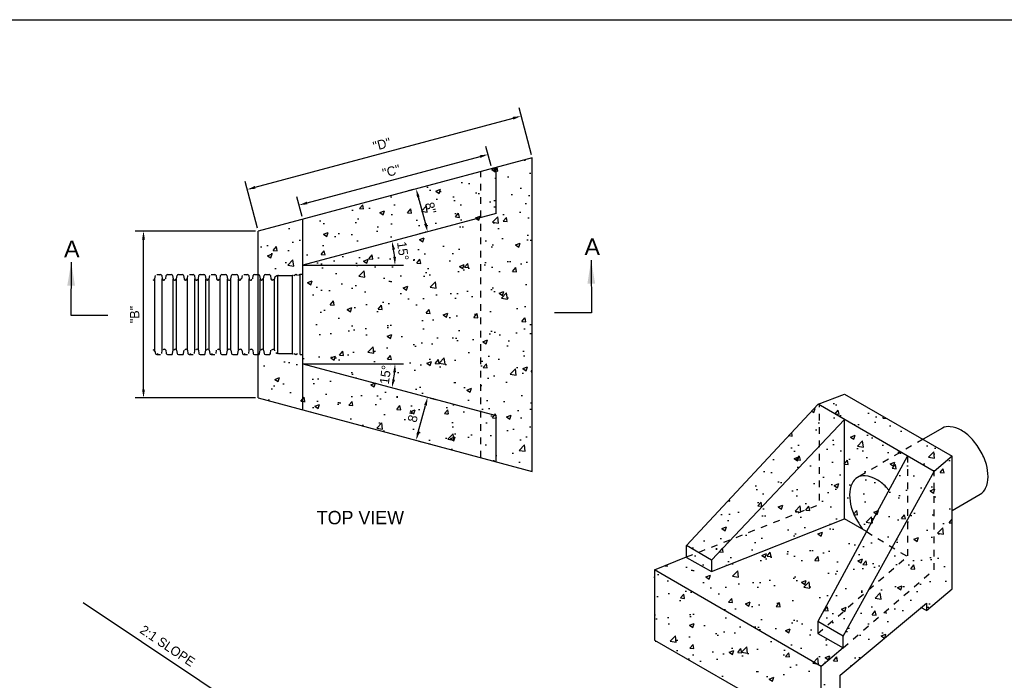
# Model space of a CAD drawing. Header units: feet. Extents: x 6 to 310, y -41 to 128.
# Tile 7 of 48: x 158 to 173, y 14 to 24. Entities that reach past the tile are written whole.
import ezdxf

# ---------------------------------------------------------------- set-up
doc = ezdxf.new("R2010")
doc.units = ezdxf.units.FT
doc.header["$MEASUREMENT"] = 0
doc.linetypes.add('F', pattern=[0.15, 0.1, -0.05])
doc.layers.add('COLUMNS', color=6, linetype='Continuous', plot=False)
for name, color, linetype in [('D-HATCH-PATT', 247, 'Continuous'), ('D-TEXT', 9, 'Continuous'), ('D-TITLE_SUB', 6, 'Continuous'), ('DETAIL', 1, 'Continuous'), ('P-HATCH', 247, 'Continuous')]:
    doc.layers.add(name, color=color, linetype=linetype)
doc.styles.add('Slanted-Normal', font='font31.shx', dxfattribs={"height": 0.14})
doc.styles.get("Standard").update_dxf_attribs({"font": 'ARIAL_0.TTF'})
doc.dimstyles.new('COEC', dxfattribs={"dimscale": 13.9, "dimtxt": 0.18, "dimasz": 0.18, "dimexe": 0.18, "dimexo": 0.0625, "dimgap": 0.09, "dimtad": 1, "dimzin": 0, "dimdsep": 46, "dimtxsty": 'Standard', "dimcen": 0.09, "dimclrd": 256, "dimclre": 256, "dimclrt": 256, "dimaunit": 1, "dimadec": 4, "dimazin": 0, "dimtfac": 1, "dimtofl": 0, "dimtmove": 0, "dimatfit": 3, "dimfxl": 1, "dimtolj": 1, "dimtzin": 0, "dimlwd": -1, "dimlwe": -1, "dimarcsym": 0})
doc.dimstyles.get("Standard").update_dxf_attribs({"dimtxt": 0.18, "dimasz": 0.18, "dimexe": 0.18, "dimexo": 0.0625, "dimgap": 0.09, "dimtad": 0, "dimtih": 1, "dimtoh": 1, "dimdec": 4, "dimzin": 0, "dimdsep": 46, "dimtxsty": 'Standard', "dimcen": 0.09, "dimadec": 0, "dimazin": 0, "dimtfac": 1, "dimtdec": 4, "dimtofl": 0, "dimtmove": 0, "dimatfit": 3, "dimfxl": 1, "dimtolj": 1, "dimtzin": 0, "dimarcsym": 0})

# ---------------------------------------------------------------- blocks, each defined once
blk = doc.blocks.new('*D21')
at = {"layer": 'D-TEXT', "color": 0, "linetype": 'Continuous', "lineweight": -2, "transparency": 16777216}
for p, q in [((165.214, 22.187), (165.136, 22.477)), ((162.457, 21.629), (165.047, 22.323)), ((162.381, 21.428), (162.303, 21.718))]:
    blk.add_line(p, q, dxfattribs=at)
at = {"layer": 'D-TEXT', "color": 0, "linetype": 'Continuous', "transparency": 16777216}
for points in [[(165.042, 22.343), (165.052, 22.303), (165.169, 22.356)], [(162.452, 21.649), (162.462, 21.609), (162.335, 21.596)]]:
    blk.add_solid(points, dxfattribs=at)
at = {"layer": 'Defpoints', "color": 0, "linetype": 'Continuous', "transparency": 16777216}
for p in [(165.169, 22.356), (165.225, 22.144), (162.392, 21.385)]:
    blk.add_point(p, dxfattribs=at)
at = {"layer": 'D-TEXT', "color": 0, "linetype": 'Continuous', "transparency": 16777216, "insert": (163.718, 22.104), "char_height": 0.14, "attachment_point": 5, "rotation": 15, "style": 'Slanted-Normal'}
blk.add_mtext('\\A1;"C" ', dxfattribs=at)
blk = doc.blocks.new('*D22')
at = {"layer": 'D-TEXT', "color": 0, "linetype": 'Continuous', "lineweight": -2, "transparency": 16777216}
for p, q in [((165.819, 22.349), (165.631, 23.052)), ((161.68, 21.863), (165.542, 22.897)), ((161.714, 21.249), (161.526, 21.952))]:
    blk.add_line(p, q, dxfattribs=at)
at = {"layer": 'D-TEXT', "color": 0, "linetype": 'Continuous', "transparency": 16777216}
for points in [[(165.536, 22.918), (165.547, 22.877), (165.663, 22.93)], [(161.674, 21.883), (161.685, 21.842), (161.558, 21.83)]]:
    blk.add_solid(points, dxfattribs=at)
at = {"layer": 'Defpoints', "color": 0, "linetype": 'Continuous', "transparency": 16777216}
for p in [(165.663, 22.93), (165.83, 22.307), (161.725, 21.207)]:
    blk.add_point(p, dxfattribs=at)
at = {"layer": 'D-TEXT', "color": 0, "linetype": 'Continuous', "transparency": 16777216, "insert": (163.576, 22.508), "char_height": 0.14, "attachment_point": 5, "rotation": 15, "style": 'Slanted-Normal'}
blk.add_mtext('\\A1;"D"', dxfattribs=at)
blk = doc.blocks.new('*D23')
at = {"layer": 'D-TEXT', "color": 0, "linetype": 'Continuous', "lineweight": -2, "transparency": 16777216}
for p, q in [((161.681, 21.207), (159.879, 21.207)), ((160.005, 18.833), (160.005, 21.081)), ((161.681, 18.707), (159.879, 18.707))]:
    blk.add_line(p, q, dxfattribs=at)
at = {"layer": 'D-TEXT', "color": 0, "linetype": 'Continuous', "transparency": 16777216}
for points in [[(159.984, 21.081), (160.026, 21.081), (160.005, 21.207)], [(159.984, 18.833), (160.026, 18.833), (160.005, 18.707)]]:
    blk.add_solid(points, dxfattribs=at)
at = {"layer": 'Defpoints', "color": 0, "linetype": 'Continuous', "transparency": 16777216}
for p in [(160.005, 21.207), (161.725, 21.207), (161.725, 18.707)]:
    blk.add_point(p, dxfattribs=at)
at = {"layer": 'D-TEXT', "color": 0, "linetype": 'Continuous', "transparency": 16777216, "insert": (159.872, 19.957), "char_height": 0.14, "attachment_point": 5, "rotation": 90, "style": 'Slanted-Normal'}
blk.add_mtext('\\A1;"B"', dxfattribs=at)
blk = doc.blocks.new('*D24')
at = {"layer": 'D-TEXT', "color": 0, "linetype": 'Continuous', "lineweight": -2, "transparency": 16777216}
blk.add_arc((162.392, 20.695), 1.381, 5.228, 9.772, dxfattribs=at)
at = {"layer": 'D-TEXT', "color": 0, "linetype": 'Continuous', "transparency": 16777216}
for points in [[(163.733, 20.925), (163.774, 20.934), (163.726, 21.053)], [(163.788, 20.822), (163.747, 20.82), (163.773, 20.695)]]:
    blk.add_solid(points, dxfattribs=at)
at = {"layer": 'Defpoints', "color": 0, "linetype": 'Continuous', "transparency": 16777216}
for p in [(165.29, 21.472), (163.768, 20.815), (162.392, 20.695), (162.392, 20.695), (165.83, 20.695)]:
    blk.add_point(p, dxfattribs=at)
at = {"layer": 'D-TEXT', "color": 0, "linetype": 'Continuous', "transparency": 16777216, "insert": (163.891, 20.908), "char_height": 0.14, "attachment_point": 5, "rotation": 278.0768, "style": 'Slanted-Normal'}
blk.add_mtext('\\A1;15°', dxfattribs=at)
blk = doc.blocks.new('*D25')
at = {"layer": 'D-TEXT', "color": 0, "linetype": 'Continuous', "lineweight": -2, "transparency": 16777216}
blk.add_arc((162.392, 19.218), 1.381, 350.228, 354.772, dxfattribs=at)
at = {"layer": 'D-TEXT', "color": 0, "linetype": 'Continuous', "transparency": 16777216}
for points in [[(163.747, 19.093), (163.788, 19.091), (163.773, 19.218)], [(163.774, 18.979), (163.733, 18.988), (163.726, 18.861)]]:
    blk.add_solid(points, dxfattribs=at)
at = {"layer": 'Defpoints', "color": 0, "linetype": 'Continuous', "transparency": 16777216}
for p in [(162.392, 19.218), (162.392, 19.218), (163.901, 19.218), (163.752, 18.978), (165.29, 18.442)]:
    blk.add_point(p, dxfattribs=at)
at = {"layer": 'D-TEXT', "color": 0, "linetype": 'Continuous', "transparency": 16777216, "insert": (163.63, 19.055), "char_height": 0.14, "attachment_point": 5, "rotation": 82.5, "style": 'Slanted-Normal'}
blk.add_mtext('\\A1;15°', dxfattribs=at)
blk = doc.blocks.new('*D26')
at = {"layer": 'D-TEXT', "color": 0, "linetype": 'Continuous', "lineweight": -2, "transparency": 16777216}
for p, q in [((164.122, 18.195), (164.229, 18.595)), ((164.304, 18.706), (164.384, 18.684)), ((164.132, 18.062), (164.211, 18.041))]:
    blk.add_line(p, q, dxfattribs=at)
at = {"layer": 'D-TEXT', "color": 0, "linetype": 'Continuous', "transparency": 16777216}
for points in [[(164.209, 18.601), (164.25, 18.59), (164.262, 18.717)], [(164.102, 18.2), (164.142, 18.189), (164.09, 18.073)]]:
    blk.add_solid(points, dxfattribs=at)
at = {"layer": 'Defpoints', "color": 0, "linetype": 'Continuous', "transparency": 16777216}
for p in [(164.262, 18.717), (164.262, 18.717), (164.09, 18.073)]:
    blk.add_point(p, dxfattribs=at)
at = {"layer": 'D-TEXT', "color": 0, "linetype": 'Continuous', "transparency": 16777216, "insert": (164.047, 18.43), "char_height": 0.14, "attachment_point": 5, "rotation": 75, "style": 'Slanted-Normal'}
blk.add_mtext('\\A1;8"', dxfattribs=at)
blk = doc.blocks.new('*D27')
at = {"layer": 'D-TEXT', "color": 0, "linetype": 'Continuous', "lineweight": -2, "transparency": 16777216}
for p, q in [((164.047, 21.829), (163.968, 21.808)), ((164.122, 21.718), (164.229, 21.318)), ((164.22, 21.185), (164.14, 21.164))]:
    blk.add_line(p, q, dxfattribs=at)
at = {"layer": 'D-TEXT', "color": 0, "linetype": 'Continuous', "transparency": 16777216}
for points in [[(164.142, 21.724), (164.102, 21.713), (164.09, 21.84)], [(164.25, 21.323), (164.209, 21.312), (164.262, 21.196)]]:
    blk.add_solid(points, dxfattribs=at)
at = {"layer": 'Defpoints', "color": 0, "linetype": 'Continuous', "transparency": 16777216}
for p in [(164.09, 21.84), (164.262, 21.196), (164.262, 21.196)]:
    blk.add_point(p, dxfattribs=at)
at = {"layer": 'D-TEXT', "color": 0, "linetype": 'Continuous', "transparency": 16777216, "insert": (164.304, 21.553), "char_height": 0.14, "attachment_point": 5, "rotation": 285, "style": 'Slanted-Normal'}
blk.add_mtext('\\A1;8"', dxfattribs=at)

msp = doc.modelspace()

# ---------------------------------------------------------------- hatches: boundary and pattern name
at = {"layer": 'P-HATCH', "linetype": 'Continuous'}
h = msp.add_hatch(dxfattribs=at)
h.set_pattern_fill('AR-CONC', color=256, scale=0.1)
h.set_pattern_definition([(50, (-30.375, 0), (0.7172602, -0.0627521), [0.075, -0.825]), (355, (-30.375, 0), (-0.1387513, 0.752192), [0.06, -0.66]), (100.45144, (-30.3152, -0.0052), (0.5785088, 0.68944), [0.0637402, -0.701142]), (46.1842, (-30.375, 0.2), (1.0672413, -0.1655193), [0.1125, -1.2375]), (96.63564, (-30.2861, 0.1862), (0.934662, 0.9741186), [0.0956103, -1.051714]), (351.18416, (-30.375, 0.2), (0.934662, 0.9741186), [0.09, -0.99]), (21, (-30.275, 0.15), (0.596907, -0.4026189), [0.075, -0.825]), (326, (-30.275, 0.15), (0.2433153, 0.72515), [0.06, -0.66]), (71.45144, (-30.22526, 0.11645), (0.8402224, 0.3225312), [0.0637402, -0.701142]), (37.5, (-30.375, 0), (0.01215986, 0.33289385), [0, -0.652, 0, -0.67, 0, -0.6625]), (7.5, (-30.375, 0), (0.26306954, 0.3944117), [0, -0.382, 0, -0.637, 0, -0.2525]), (327.5, (-30.598, 0), (0.53382244, -0.02255487), [0, -0.25, 0, -0.78, 0, -1.035]), (317.5, (-30.698, 0), (0.5831862, 0.100105), [0, -0.325, 0, -0.518, 0, -0.735])])
h.paths.add_polyline_path([(165.8304, 19.95664), (165.8304, 22.30662), (161.72521, 21.20664), (161.72521, 20.60703), (162.29214, 20.60321), (162.44487, 20.56348), (162.45709, 19.35497), (162.39188, 19.30255), (161.72521, 19.30008), (161.72521, 18.70664), (165.8304, 17.60666)])
h = msp.add_hatch(dxfattribs=at)
h.set_pattern_fill('AR-CONC', color=256, scale=0.1)
h.set_pattern_definition([(50, (-25.84397, -4.3295), (0.7172602, -0.0627521), [0.075, -0.825]), (355, (-25.844, -4.3295), (-0.1387513, 0.752192), [0.06, -0.66]), (100.45144, (-25.7842, -4.33475), (0.5785088, 0.68944), [0.0637402, -0.701142]), (46.1842, (-25.844, -4.1295), (1.0672413, -0.1655193), [0.1125, -1.2375]), (96.63564, (-25.755, -4.1433), (0.934662, 0.9741186), [0.0956103, -1.051714]), (351.18416, (-25.844, -4.1295), (0.934662, 0.9741186), [0.09, -0.99]), (21, (-25.74397, -4.1795), (0.596907, -0.4026189), [0.075, -0.825]), (326, (-25.744, -4.1795), (0.2433153, 0.72515), [0.06, -0.66]), (71.45144, (-25.6942, -4.2131), (0.8402224, 0.3225312), [0.0637402, -0.701142]), (37.5, (-25.84397, -4.32952), (0.01215986, 0.33289385), [0, -0.652, 0, -0.67, 0, -0.6625]), (7.5, (-25.84397, -4.32952), (0.26306954, 0.3944117), [0, -0.382, 0, -0.637, 0, -0.2525]), (327.5, (-26.06697, -4.32952), (0.53382244, -0.02255487), [0, -0.25, 0, -0.78, 0, -1.035]), (317.5, (-26.16697, -4.3295), (0.5831862, 0.100105), [0, -0.325, 0, -0.518, 0, -0.735])])
h.paths.add_polyline_path([(170.44469, 14.55216), (171.65345, 15.56534), (171.73527, 15.52375), (172.12099, 15.84854), (172.12099, 17.83517), (170.50704, 18.76613), (170.11407, 18.61385), (168.14194, 16.49673), (168.14194, 16.31692), (167.65907, 16.13132), (167.65907, 15.07564), (170.15612, 13.64152), (170.44469, 13.88221)])

# ---------------------------------------------------------------- linework, layer by layer
at = {"layer": 'COLUMNS', "color": 3, "flags": 128}
msp.add_lwpolyline([(157.97252, 3.62445), (157.97252, 24.37445), (188.34752, 24.37445), (188.34752, 3.62445)], close=True, dxfattribs=at)
at = {"layer": 'D-HATCH-PATT', "color": 247, "linetype": 'F', "flags": 128}
for points in [[(168.14194, 16.32417), (170.13436, 17.1133), (170.13436, 18.60254)], [(171.68597, 18.09039), (170.70702, 17.51934)], [(171.45175, 17.83959), (171.45175, 16.33033)], [(171.85271, 16.13369), (171.85271, 17.60751)], [(170.83693, 16.70536), (171.45175, 16.33033)], [(170.10681, 15.18005), (171.45175, 16.33033)], [(170.48674, 14.96544), (171.85271, 16.13369)]]:
    msp.add_lwpolyline(points, dxfattribs=at)
at = {"layer": 'D-TEXT', "linetype": 'Continuous', "flags": 128}
for points in [[(162.39188, 20.69509), (163.90086, 20.69509)], [(162.39188, 19.21819), (163.90086, 19.21819)]]:
    msp.add_lwpolyline(points, dxfattribs=at)
at = {"layer": 'DETAIL'}
for p, q in [((165.8304, 22.30662), (161.72521, 21.20664)), ((165.8304, 17.60666), (165.8304, 22.30662)), ((165.28966, 21.47155), (165.28966, 22.16173)), ((165.28966, 21.47155), (162.39188, 20.69509)), ((162.39188, 18.52801), (162.39188, 21.38527)), ((161.72521, 18.70664), (161.72521, 21.20664)), ((162.39188, 19.21819), (165.28966, 18.44174)), ((161.72521, 18.70664), (165.8304, 17.60666)), ((165.28966, 17.75155), (165.28966, 18.44174))]:
    msp.add_line(p, q, dxfattribs=at)
at = {"layer": 'DETAIL', "linetype": 'Continuous'}
for p, q in [((160.17304, 20.49105), (160.1831, 20.54022)), ((160.20325, 20.55757), (160.25861, 20.55757)), ((160.27876, 20.54022), (160.28612, 20.49105)), ((160.33857, 20.49105), (160.34593, 20.54022)), ((160.36608, 20.55757), (160.42144, 20.55757)), ((160.4416, 20.54022), (160.44895, 20.49105)), ((160.50141, 20.49105), (160.50876, 20.54022)), ((160.52891, 20.55757), (160.58428, 20.55757)), ((160.60443, 20.54022), (160.61178, 20.49105)), ((160.66424, 20.49105), (160.6716, 20.54022)), ((160.69175, 20.55757), (160.74711, 20.55757)), ((160.76726, 20.54022), (160.77462, 20.49105)), ((160.82707, 20.49105), (160.83443, 20.54022)), ((160.85458, 20.55757), (160.90994, 20.55757)), ((160.9301, 20.54022), (160.93745, 20.49105)), ((160.98991, 20.49105), (160.99726, 20.54022)), ((161.01741, 20.55757), (161.07278, 20.55757)), ((161.09293, 20.54022), (161.10028, 20.49105)), ((161.15274, 20.49105), (161.1601, 20.54022)), ((161.18025, 20.55757), (161.23561, 20.55757)), ((161.25576, 20.54022), (161.26312, 20.49105)), ((161.31557, 20.49105), (161.32293, 20.54022)), ((161.34308, 20.55757), (161.39844, 20.55757)), ((161.4186, 20.54022), (161.42595, 20.49105)), ((161.47841, 20.49105), (161.48576, 20.54022)), ((161.50591, 20.55757), (161.56128, 20.55757)), ((161.58143, 20.54022), (161.58878, 20.49105)), ((161.64124, 20.49105), (161.6486, 20.54022)), ((161.66875, 20.55757), (161.72411, 20.55757)), ((161.74426, 20.54022), (161.75162, 20.49105)), ((161.80407, 20.49105), (161.81143, 20.54022)), ((161.83158, 20.55757), (161.88694, 20.55757)), ((161.9071, 20.54022), (161.91445, 20.49105)), ((162.01832, 19.37471), (162.01832, 20.53857)), ((162.23682, 19.37471), (162.23682, 20.53857)), ((162.35165, 19.35775), (162.35165, 20.55554)), ((160.17304, 19.40844), (160.17304, 20.49105)), ((160.28612, 19.42224), (160.28612, 20.49105)), ((160.30627, 20.4737), (160.31235, 20.4737)), ((160.44895, 19.42224), (160.44895, 20.49105)), ((160.47518, 20.4737), (160.48126, 20.4737)), ((160.50141, 19.42224), (160.50141, 20.49105)), ((160.63801, 20.4737), (160.64409, 20.4737)), ((160.66424, 19.42224), (160.66424, 20.49105)), ((160.77462, 19.42224), (160.77462, 20.49105)), ((160.80085, 20.4737), (160.80692, 20.4737)), ((160.82707, 19.42224), (160.82707, 20.49105)), ((160.93745, 19.42224), (160.93745, 20.49105)), ((160.9576, 20.4737), (160.96368, 20.4737)), ((160.98991, 19.42224), (160.98991, 20.49105)), ((161.12651, 20.4737), (161.13259, 20.4737)), ((161.15274, 19.42224), (161.15274, 20.49105)), ((161.26312, 19.42224), (161.26312, 20.49105)), ((161.28327, 20.4737), (161.28935, 20.4737)), ((161.31557, 19.42224), (161.31557, 20.49105)), ((161.42595, 19.42224), (161.42595, 20.49105)), ((161.4461, 20.4737), (161.45218, 20.4737)), ((161.58878, 19.42224), (161.58878, 20.49105)), ((161.61501, 20.4737), (161.62109, 20.4737)), ((161.75162, 19.42224), (161.75162, 20.49105)), ((161.77177, 20.4737), (161.77785, 20.4737)), ((161.80407, 19.42224), (161.80407, 20.49105)), ((161.96686, 19.42325), (161.96686, 20.49004)), ((160.17574, 19.40844), (160.1831, 19.37306)), ((160.20325, 19.35571), (160.25861, 19.35571)), ((160.27876, 19.37306), (160.28612, 19.42224)), ((160.31235, 19.43959), (160.31842, 19.43959)), ((160.33857, 19.42224), (160.34593, 19.37306)), ((160.36608, 19.35571), (160.42144, 19.35571)), ((160.4416, 19.37306), (160.44895, 19.42224)), ((160.47518, 19.43959), (160.48126, 19.43959)), ((160.50141, 19.42224), (160.50876, 19.37306)), ((160.52891, 19.35571), (160.58428, 19.35571)), ((160.60443, 19.37306), (160.61178, 19.42224)), ((160.63801, 19.43959), (160.64409, 19.43959)), ((160.66424, 19.42224), (160.6716, 19.37306)), ((160.69175, 19.35571), (160.74711, 19.35571)), ((160.76726, 19.37306), (160.77462, 19.42224)), ((160.79477, 19.43959), (160.80085, 19.43959)), ((160.82707, 19.42224), (160.83443, 19.37306)), ((160.85458, 19.35571), (160.90994, 19.35571)), ((160.9301, 19.37306), (160.93745, 19.42224)), ((160.9576, 19.43959), (160.96368, 19.43959)), ((160.98991, 19.42224), (160.99726, 19.37306)), ((161.01741, 19.35571), (161.07278, 19.35571)), ((161.09293, 19.37306), (161.10028, 19.42224)), ((161.12651, 19.43959), (161.13259, 19.43959)), ((161.15274, 19.42224), (161.1601, 19.37306)), ((161.18025, 19.35571), (161.23561, 19.35571)), ((161.25576, 19.37306), (161.26312, 19.42224)), ((161.28327, 19.43959), (161.28935, 19.43959)), ((161.31557, 19.42224), (161.32293, 19.37306)), ((161.34308, 19.35571), (161.39844, 19.35571)), ((161.4186, 19.37306), (161.42595, 19.42224)), ((161.45218, 19.43959), (161.45826, 19.43959)), ((161.47841, 19.42224), (161.48576, 19.37306)), ((161.50591, 19.35571), (161.56128, 19.35571)), ((161.58143, 19.37306), (161.58878, 19.42224)), ((161.61501, 19.43959), (161.62109, 19.43959)), ((161.64124, 19.42224), (161.6486, 19.37306)), ((161.66875, 19.35571), (161.72411, 19.35571)), ((161.74426, 19.37306), (161.75162, 19.42224)), ((161.77785, 19.43959), (161.78392, 19.43959)), ((161.80407, 19.42224), (161.81143, 19.37306)), ((161.83158, 19.35571), (161.88694, 19.35571)), ((161.9071, 19.37306), (161.91445, 19.42224))]:
    msp.add_line(p, q, dxfattribs=at)
at = {"layer": 'DETAIL', "linetype": 'F', "flags": 128}
msp.add_lwpolyline([(165.05855, 17.81348), (165.05855, 22.09981)], dxfattribs=at)
at = {"layer": 'DETAIL', "linetype": 'Continuous'}
for points in [[(162.24701, 20.53857, 0.97530995), (162.23682, 20.53857), (162.02851, 20.53857, 1), (162.01832, 20.53857, 0.14959852), (161.98674, 20.52765, 0.18818618), (161.96874, 20.49949), (161.96686, 20.49004, -0.17420996)], [(161.92692, 19.42214, -0.84361862), (161.96686, 19.42325), (161.96874, 19.41379, 0.18818618)], [(161.94072, 19.43959), (161.94687, 19.43959, -0.17420996)], [(161.98674, 19.38564, 0.14959852), (162.01832, 19.37471, 1), (162.02851, 19.37471), (162.23682, 19.37471, 1.00844289), (162.24701, 19.37471)]]:
    msp.add_lwpolyline(points, format="xyb", dxfattribs=at)
for points in [[(162.3146, 20.54116), (162.2896, 20.55554), (162.26009, 20.53857)], [(162.35165, 19.35775), (162.39188, 19.35775), (162.39188, 20.55554), (162.35165, 20.55554), (162.32665, 20.54116)], [(161.94687, 20.4737), (161.94072, 20.4737)], [(162.26009, 19.37471), (162.2896, 19.35775), (162.3146, 19.37213)], [(159.10021, 15.64161), (161.72521, 13.89161)]]:
    msp.add_lwpolyline(points, dxfattribs=at)
at = {"layer": 'DETAIL', "flags": 128}
for points in [[(167.65907, 16.13132), (168.14194, 16.32417), (168.14194, 16.49673), (170.11407, 18.61385), (170.50704, 18.76613), (172.12099, 17.83517), (171.85273, 17.6075), (170.11407, 18.61387)], [(168.14194, 16.31692), (168.51461, 16.10784), (170.50704, 16.89696), (170.50704, 18.3862)], [(170.50705, 18.38619), (168.51461, 16.27632), (168.14194, 16.49673)], [(171.4525, 17.84097), (170.10681, 15.35841), (170.10681, 15.18005), (170.48674, 14.96544), (170.48674, 15.138), (170.10681, 15.35841)], [(171.73527, 15.52375), (172.12099, 15.84854), (172.12099, 17.83517)], [(170.48674, 15.138), (171.85271, 17.60752)], [(170.83912, 16.70409), (170.50704, 16.89696)], [(168.51461, 16.27632), (168.51461, 16.10784)], [(167.65907, 16.13132), (167.65907, 15.07564), (170.15613, 13.64151), (170.15612, 14.68268), (167.65907, 16.13132)], [(170.15612, 13.64152), (170.44469, 13.88221), (170.44469, 14.55216), (171.73527, 15.63393), (171.73525, 15.52373), (171.65261, 15.56577)], [(170.48674, 14.96544), (170.15613, 14.68267)]]:
    msp.add_lwpolyline(points, dxfattribs=at)
for points in [[(172.12099, 17.02021), (172.54151, 17.26528, 0.15556003), (172.62271, 17.3552, 0.10891317), (172.65898, 17.5263, 0.06643546), (172.63289, 17.71046, 0.06711075), (172.54151, 17.92217, 0.05044419), (172.40374, 18.10633, 0.07904336), (172.2573, 18.22234, 0.10079652), (172.09055, 18.27599, 0.14374727), (171.97598, 18.25571), (171.68597, 18.09039)], [(171.17262, 17.32618), (171.13203, 17.37113, 0.08343544), (170.98557, 17.48713, 0.09628771), (170.8188, 17.5408, 0.32269113), (170.62015, 17.42624, 0.11211451), (170.5839, 17.25514, 0.06315952), (170.60997, 17.07098, 0.07043718), (170.70135, 16.85927, 0.01057369), (170.7779, 16.73964)]]:
    msp.add_lwpolyline(points, format="xyb", dxfattribs=at)
at = {"layer": 'DETAIL', "linetype": 'Continuous'}
for centre, radius, start, end in [((160.25863, 20.53721), 0.02035, 8.509076, 171.887339), ((160.36608, 20.53718), 0.02039, 90.002219, 171.887339), ((160.42147, 20.53721), 0.02035, 8.509076, 91.673247), ((160.52891, 20.53718), 0.02039, 90.002219, 171.887339), ((160.5843, 20.53721), 0.02035, 8.509076, 91.673247), ((160.74713, 20.53721), 0.02035, 8.509076, 171.887339), ((160.85458, 20.53718), 0.02039, 90.002219, 171.887339), ((160.90997, 20.53721), 0.02035, 8.509076, 91.673247), ((161.0728, 20.53721), 0.02035, 8.509076, 171.887339), ((161.18025, 20.53718), 0.02039, 90.002219, 171.887339), ((161.23563, 20.53721), 0.02035, 8.509076, 91.673247), ((161.34308, 20.53718), 0.02039, 90.002219, 171.887339), ((161.39847, 20.53721), 0.02035, 8.509076, 91.673247), ((161.5613, 20.53721), 0.02035, 8.509076, 171.887339), ((161.66875, 20.53718), 0.02039, 90.002219, 171.887339), ((161.72413, 20.53721), 0.02035, 8.509076, 91.673247), ((161.83158, 20.53718), 0.02039, 90.002219, 171.887339), ((161.88697, 20.53721), 0.02035, 8.509076, 91.673247), ((160.15218, 20.49416), 0.0211, 270, 351.5), ((160.30624, 20.49406), 0.02035, 188.506857, 349.504255), ((160.46908, 20.49406), 0.02035, 188.506857, 349.504255), ((160.63191, 20.49406), 0.02035, 188.506857, 349.504255), ((160.79474, 20.49406), 0.02035, 188.506857, 349.504255), ((160.95758, 20.49406), 0.02035, 188.506857, 349.504255), ((161.12041, 20.49406), 0.02035, 188.506857, 349.504255), ((161.28324, 20.49406), 0.02035, 188.506857, 269.290164), ((161.29542, 20.49408), 0.02039, 270, 349.504255), ((161.44608, 20.49406), 0.02035, 188.506857, 349.504255), ((161.60891, 20.49406), 0.02035, 188.506857, 349.504255), ((161.77174, 20.49406), 0.02035, 188.506857, 349.504255), ((161.93458, 20.49406), 0.02035, 188.506857, 349.504255), ((160.15218, 19.40532), 0.0211, 8.5, 90), ((160.20322, 19.37607), 0.02035, 188.506857, 349.504255), ((160.31845, 19.41923), 0.02035, 8.509076, 171.887339), ((160.36606, 19.37607), 0.02035, 188.506857, 269.290164), ((160.42144, 19.3761), 0.02039, 270, 349.504255), ((160.48128, 19.41923), 0.02035, 8.509076, 171.887339), ((160.52889, 19.37607), 0.02035, 188.506857, 269.290164), ((160.58428, 19.3761), 0.02039, 270, 349.504255), ((160.64411, 19.41923), 0.02035, 8.509076, 171.887339), ((160.69172, 19.37607), 0.02035, 188.506857, 349.504255), ((160.80695, 19.41923), 0.02035, 8.509076, 171.887339), ((160.85456, 19.37607), 0.02035, 188.506857, 269.290164), ((160.90994, 19.3761), 0.02039, 270, 349.504255), ((160.96978, 19.41923), 0.02035, 8.509076, 171.887339), ((161.01739, 19.37607), 0.02035, 188.506857, 349.504255), ((161.13261, 19.41923), 0.02035, 8.509076, 171.887339), ((161.18022, 19.37607), 0.02035, 188.506857, 269.290164), ((161.23561, 19.3761), 0.02039, 270, 349.504255), ((161.28327, 19.4192), 0.02039, 90.002219, 171.887339), ((161.29545, 19.41923), 0.02035, 8.509076, 91.673247), ((161.34306, 19.37607), 0.02035, 188.506857, 269.290164), ((161.39844, 19.3761), 0.02039, 270, 349.504255), ((161.45828, 19.41923), 0.02035, 8.509076, 171.887339), ((161.50589, 19.37607), 0.02035, 188.506857, 349.504255), ((161.62111, 19.41923), 0.02035, 8.509076, 171.887339), ((161.66872, 19.37607), 0.02035, 188.506857, 269.290164), ((161.72411, 19.3761), 0.02039, 270, 349.504255), ((161.78395, 19.41923), 0.02035, 8.509076, 171.887339), ((161.83156, 19.37607), 0.02035, 188.506857, 269.290164), ((161.88694, 19.3761), 0.02039, 270, 349.504255)]:
    msp.add_arc(centre, radius, start, end, dxfattribs=at)

# ---------------------------------------------------------------- texts
at = {"layer": 'D-TEXT', "char_height": 0.25, "width": 0.351345, "attachment_point": 1}
for insert in [(166.61214, 21.09669, -3.4714), (158.81428, 21.06513)]:
    msp.add_mtext('A', dxfattribs=dict(at, insert=insert))
at = {"layer": 'D-TEXT', "insert": (160.01601, 15.31313), "char_height": 0.14, "width": 1.0880667, "attachment_point": 1, "rotation": 326.042581, "style": 'Slanted-Normal'}
msp.add_mtext('2:1 SLOPE', dxfattribs=at)
at = {"layer": 'D-TITLE_SUB', "insert": (163.25471, 17.01459), "char_height": 0.2, "attachment_point": 2, "style": 'Slanted-Normal'}
msp.add_mtext('TOP VIEW', dxfattribs=at)

# ---------------------------------------------------------------- dimensions: what is measured, and where the dimension line sits
at = {"layer": 'D-TEXT', "linetype": 'Continuous'}
for p1, p2, distance, text, picture, middle in [((161.72521, 21.20664), (165.8304, 22.30662), 0.64533, '"D"', '*D22', (163.57636, 22.50844)), ((162.39188, 21.38527), (165.22521, 22.14446), 0.21849, '"C" ', '*D21', (163.71757, 22.10438)), ((164.08956, 21.84017), (164.2621, 21.19622), 0, '8"', '*D27', (164.3043, 21.55261)), ((161.72521, 18.70664), (161.72521, 21.20664), 1.72066, '"B"', '*D23', (159.87155, 19.95664)), ((164.08956, 18.07312), (164.2621, 18.71707), 0, '8"', '*D26', (164.04736, 18.42952))]:
    dim = msp.add_aligned_dim(p1=p1, p2=p2, distance=distance, text=text, dimstyle='Standard', override={"dimscale": 0.7, "dimtad": 1, "dimtih": 0, "dimtoh": 0, "dimtxsty": 'Slanted-Normal'}, dxfattribs=at)
    dim.commit()
    dim.dimension.update_dxf_attribs({"geometry": picture, "text_midpoint": middle})
for base, line1, line2, picture, middle in [((163.76799, 20.81548), ((162.39188, 20.69509), (165.28966, 21.47155)), ((162.39188, 20.69509), (165.8304, 20.69509)), '*D24', (163.75954, 20.88917)), ((163.75226, 18.97832), ((162.39188, 19.21819), (165.28966, 18.44174)), ((162.39188, 19.21819), (163.90086, 19.21819)), '*D25', (163.76143, 19.03789))]:
    dim = msp.add_angular_dim_2l(base=base, line1=line1, line2=line2, dimstyle='Standard', override={"dimscale": 0.7, "dimtad": 1, "dimtih": 0, "dimtoh": 0, "dimtxsty": 'Slanted-Normal'}, dxfattribs=at)
    dim.commit()
    dim.dimension.update_dxf_attribs({"geometry": picture, "text_midpoint": middle, "dimtype": 162})

# ---------------------------------------------------------------- leaders
at = {"layer": 'D-TEXT'}
for points in [[(158.92276, 20.73973), (158.91842, 19.94974), (159.47054, 19.94974)], [(166.71194, 20.77128, -3.4714), (166.71628, 19.9813, -3.4714), (166.16415, 19.9813, -3.4714)]]:
    msp.add_leader(points, dimstyle='COEC', override={"dimscale": 5, "dimasz": 0.07, "dimgap": 0.09, "dimtad": 0}, dxfattribs=at)

doc.saveas('drawing.dxf')
